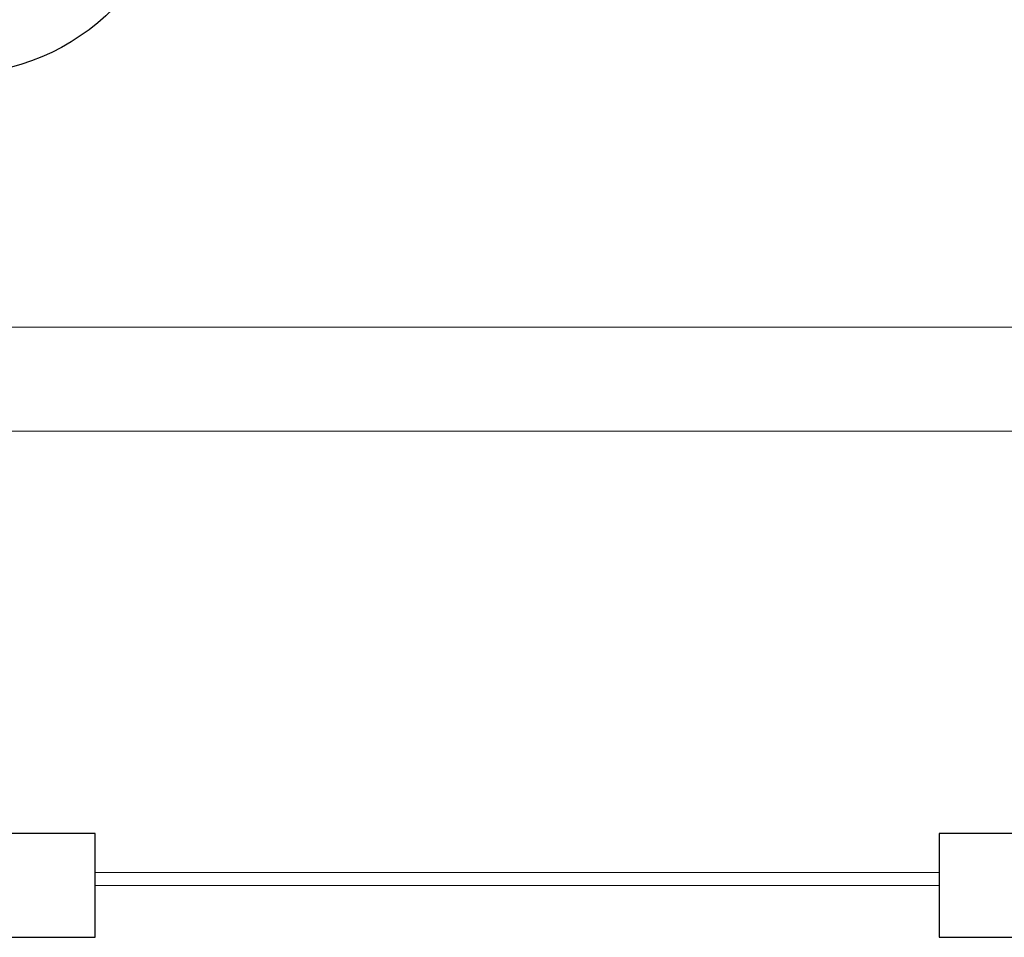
# Model space of a CAD drawing. Header units: millimetres. Extents: x -6513 to 30474, y -6915 to 65597.
# Tile 131 of 256: x -490 to -262, y 13978 to 14190. Entities that reach past the tile are written whole.
import ezdxf

# ---------------------------------------------------------------- set-up
doc = ezdxf.new("R2010")
doc.units = ezdxf.units.MM
doc.layers.add('A_cienka', color=8, linetype='Continuous', lineweight=5)
doc.layers.add('A_linia przekroj', color=8, linetype='Continuous', lineweight=25)
doc.layers.add('DB_WM_odnośniki opis', color=8, linetype='Continuous')

msp = doc.modelspace()

# ---------------------------------------------------------------- linework, layer by layer
at = {"layer": 'A_cienka'}
for p, q in [((-2776.446, 14119.092), (2360.554, 14119.092)), ((-2776.446, 14119.092), (4647.554, 14119.092)), ((-496.446, 14095.092), (43.554, 14095.092)), ((-277.446, 13993.092), (-472.446, 13993.092)), ((-277.446, 13990.092), (-472.446, 13990.092))]:
    msp.add_line(p, q, dxfattribs=at)
at = {"layer": 'A_linia przekroj'}
for points in [[(-496.446, 13978.092), (-472.446, 13978.092), (-472.446, 14002.092), (-496.446, 14002.092)], [(-175.446, 14002.092), (-277.446, 14002.092), (-277.446, 13978.092), (-175.446, 13978.092)]]:
    msp.add_lwpolyline(points, close=True, dxfattribs=at)
at = {"layer": 'DB_WM_odnośniki opis'}
msp.add_circle((-505.229, 14229.858), 52.401, dxfattribs=at)

doc.saveas('drawing.dxf')
